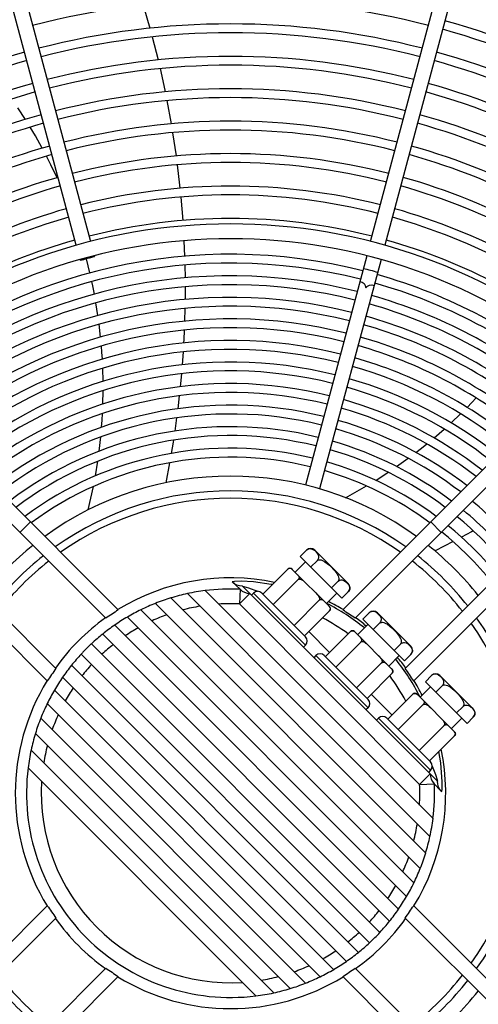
# Model space of a CAD drawing. Header units: centimetres. Extents: x -92429 to 178773, y 2337 to 428125.
# Tile 105 of 138: x 162467 to 162482, y 9409 to 9440. Entities that reach past the tile are written whole.
import ezdxf

# ---------------------------------------------------------------- set-up
doc = ezdxf.new("R2010")
doc.units = ezdxf.units.CM
doc.header["$LTSCALE"] = 50
doc.layers.add('WL_urządzenia', color=1, linetype='Continuous')

msp = doc.modelspace()

# ---------------------------------------------------------------- linework, layer by layer
at = {"layer": 'WL_urządzenia', "color": 1, "linetype": 'Continuous'}
for p, q in [((162468.853, 9433.122, 2170), (162464.966, 9447.628, 2170)), ((162465.413, 9447.748, 2170), (162469.3, 9433.242, 2170)), ((162478.113, 9433.242, 2170), (162482, 9447.748, 2170)), ((162482.448, 9447.628, 2170), (162478.561, 9433.122, 2170)), ((162470.172, 9421.665, 2170), (162446.143, 9445.694, 2170)), ((162501.27, 9445.694, 2170), (162477.241, 9421.665, 2170)), ((162445.816, 9445.366, 2170), (162469.781, 9421.4, 2170)), ((162477.632, 9421.4, 2170), (162501.598, 9445.366, 2170)), ((162468.208, 9419.827, 2170), (162444.242, 9443.793, 2170)), ((162503.171, 9443.793, 2170), (162479.205, 9419.827, 2170)), ((162443.915, 9443.465, 2170), (162467.943, 9419.437, 2170)), ((162479.47, 9419.437, 2170), (162503.498, 9443.465, 2170)), ((162470.957, 9440.667, 2170), (162471.167, 9439.945, 2170)), ((162471.241, 9439.673, 2170), (162471.425, 9438.947, 2170)), ((162471.49, 9438.674, 2170), (162471.576, 9438.287, 2170)), ((162471.576, 9438.287, 2170), (162471.649, 9437.945, 2170)), ((162471.704, 9437.671, 2170), (162471.839, 9436.939, 2170)), ((162467.254, 9437.079, 2170), (162467.013, 9437.448, 2170)), ((162467.567, 9436.564, 2170), (162467.406, 9436.835, 2170)), ((162467.786, 9436.175, 2170), (162467.567, 9436.564, 2170)), ((162471.884, 9436.664, 2170), (162471.886, 9436.655, 2170)), ((162471.886, 9436.655, 2170), (162471.994, 9435.93, 2170)), ((162468.059, 9435.648, 2170), (162467.919, 9435.924, 2170)), ((162468.251, 9435.248, 2170), (162468.059, 9435.648, 2170)), ((162472.031, 9435.654, 2170), (162472.105, 9435.017, 2170)), ((162472.105, 9435.017, 2170), (162472.116, 9434.917, 2170)), ((162472.143, 9434.64, 2170), (162472.204, 9433.902, 2170)), ((162472.242, 9433.268, 2170), (162472.262, 9432.78, 2170)), ((162469.42, 9432.794, 2170), (162469.426, 9432.771, 2170)), ((162477.993, 9432.794, 2170), (162476.062, 9425.587, 2170)), ((162468.979, 9432.651, 2170), (162468.972, 9432.674, 2170)), ((162469.282, 9432.253, 2170), (162469.171, 9432.694, 2170)), ((162472.27, 9432.501, 2170), (162472.277, 9432.101, 2170)), ((162478.441, 9432.674, 2170), (162476.509, 9425.467, 2170)), ((162469.371, 9431.852, 2170), (162469.343, 9431.982, 2170)), ((162469.423, 9431.59, 2170), (162469.371, 9431.852, 2170)), ((162472.279, 9431.822, 2170), (162472.279, 9431.758, 2170)), ((162472.279, 9431.758, 2170), (162472.277, 9431.421, 2170)), ((162469.535, 9430.918, 2170), (162469.472, 9431.315, 2170)), ((162472.273, 9431.141, 2170), (162472.262, 9430.739, 2170)), ((162469.619, 9430.238, 2170), (162469.573, 9430.64, 2170)), ((162472.251, 9430.458, 2170), (162472.237, 9430.152, 2170)), ((162469.66, 9429.762, 2170), (162469.646, 9429.956, 2170)), ((162472.237, 9430.152, 2170), (162472.232, 9430.054, 2170)), ((162469.674, 9429.548, 2170), (162469.66, 9429.762, 2170)), ((162472.215, 9429.773, 2170), (162472.186, 9429.368, 2170)), ((162469.699, 9428.847, 2170), (162469.688, 9429.262, 2170)), ((162472.162, 9429.085, 2170), (162472.124, 9428.678, 2170)), ((162469.692, 9428.134, 2170), (162469.7, 9428.556, 2170)), ((162472.094, 9428.394, 2170), (162472.046, 9427.985, 2170)), ((162481.149, 9428.029, 2170), (162481.299, 9428.183, 2170)), ((162481.299, 9428.183, 2170), (162481.433, 9428.324, 2170)), ((162469.667, 9427.625, 2170), (162469.679, 9427.837, 2170)), ((162480.645, 9427.542, 2170), (162480.946, 9427.828, 2170)), ((162469.651, 9427.404, 2170), (162469.667, 9427.625, 2170)), ((162472.009, 9427.699, 2170), (162471.951, 9427.286, 2170)), ((162480.11, 9427.07, 2170), (162480.43, 9427.347, 2170)), ((162469.574, 9426.654, 2170), (162469.624, 9427.099, 2170)), ((162471.898, 9426.94, 2170), (162471.839, 9426.581, 2170)), ((162471.908, 9426.998, 2170), (162471.898, 9426.94, 2170)), ((162479.715, 9426.748, 2170), (162479.881, 9426.881, 2170)), ((162479.541, 9426.612, 2170), (162479.715, 9426.748, 2170)), ((162469.454, 9425.874, 2170), (162469.53, 9426.338, 2170)), ((162471.788, 9426.289, 2170), (162471.667, 9425.658, 2170)), ((162478.931, 9426.168, 2170), (162479.296, 9426.428, 2170)), ((162478.273, 9425.735, 2170), (162478.668, 9425.989, 2170)), ((162469.225, 9424.804, 2170), (162469.392, 9425.544, 2170)), ((162477.324, 9425.189, 2170), (162477.985, 9425.56, 2170)), ((162467.41, 9424.427, 2170), (162467.082, 9424.099, 2170)), ((162480.331, 9424.099, 2170), (162480.003, 9424.427, 2170)), ((162481.292, 9424.122, 2170), (162480.972, 9423.948, 2170)), ((162481.343, 9424.151, 2170), (162481.292, 9424.122, 2170)), ((162480.711, 9423.809, 2170), (162480.139, 9423.516, 2170)), ((162475.902, 9423.341, 2170), (162476.099, 9423.538, 2170)), ((162476.099, 9423.538, 2170), (162476.115, 9423.552, 2170)), ((162476.115, 9423.552, 2170), (162476.132, 9423.564, 2170)), ((162476.132, 9423.564, 2170), (162476.154, 9423.576, 2170)), ((162476.154, 9423.576, 2170), (162476.175, 9423.583, 2170)), ((162476.175, 9423.583, 2170), (162476.206, 9423.589, 2170)), ((162476.206, 9423.589, 2170), (162476.233, 9423.588, 2170)), ((162476.233, 9423.588, 2170), (162476.279, 9423.576, 2170)), ((162476.279, 9423.576, 2170), (162476.319, 9423.554, 2170)), ((162476.319, 9423.554, 2170), (162476.355, 9423.527, 2170)), ((162476.355, 9423.527, 2170), (162476.387, 9423.498, 2170)), ((162477.41, 9422.489, 2170), (162476.361, 9423.538, 2170)), ((162476.387, 9423.498, 2170), (162476.416, 9423.466, 2170)), ((162476.416, 9423.466, 2170), (162476.443, 9423.431, 2170)), ((162476.443, 9423.431, 2170), (162476.465, 9423.39, 2170)), ((162476.066, 9423.178, 2170), (162475.739, 9422.85, 2170)), ((162477.213, 9422.03, 2170), (162475.902, 9423.341, 2170)), ((162476.23, 9423.014, 2170), (162476.427, 9423.21, 2170)), ((162476.441, 9423.226, 2170), (162476.427, 9423.21, 2170)), ((162476.427, 9423.21, 2170), (162476.444, 9423.224, 2170)), ((162476.453, 9423.243, 2170), (162476.441, 9423.226, 2170)), ((162476.444, 9423.224, 2170), (162476.463, 9423.233, 2170)), ((162476.464, 9423.265, 2170), (162476.453, 9423.243, 2170)), ((162476.463, 9423.233, 2170), (162476.49, 9423.239, 2170)), ((162476.472, 9423.286, 2170), (162476.464, 9423.265, 2170)), ((162476.465, 9423.39, 2170), (162476.477, 9423.344, 2170)), ((162476.477, 9423.317, 2170), (162476.472, 9423.286, 2170)), ((162476.477, 9423.344, 2170), (162476.477, 9423.317, 2170)), ((162476.49, 9423.239, 2170), (162476.518, 9423.24, 2170)), ((162476.518, 9423.24, 2170), (162476.561, 9423.233, 2170)), ((162476.561, 9423.233, 2170), (162476.603, 9423.218, 2170)), ((162476.603, 9423.218, 2170), (162476.678, 9423.177, 2170)), ((162476.678, 9423.177, 2170), (162476.749, 9423.125, 2170)), ((162476.749, 9423.125, 2170), (162476.816, 9423.066, 2170)), ((162474.723, 9422.162, 2170), (162475.509, 9422.948, 2170)), ((162475.509, 9422.948, 2170), (162475.516, 9422.954, 2170)), ((162475.516, 9422.954, 2170), (162475.523, 9422.96, 2170)), ((162475.523, 9422.96, 2170), (162475.532, 9422.965, 2170)), ((162475.532, 9422.965, 2170), (162475.541, 9422.969, 2170)), ((162475.541, 9422.969, 2170), (162475.553, 9422.972, 2170)), ((162475.553, 9422.972, 2170), (162475.564, 9422.974, 2170)), ((162475.564, 9422.974, 2170), (162475.579, 9422.974, 2170)), ((162475.579, 9422.974, 2170), (162475.593, 9422.972, 2170)), ((162475.593, 9422.972, 2170), (162475.616, 9422.963, 2170)), ((162475.616, 9422.963, 2170), (162475.636, 9422.95, 2170)), ((162475.636, 9422.95, 2170), (162475.658, 9422.93, 2170)), ((162475.64, 9422.948, 2170), (162476.82, 9421.768, 2170)), ((162476.816, 9423.066, 2170), (162476.878, 9423.006, 2170)), ((162476.878, 9423.006, 2170), (162476.938, 9422.944, 2170)), ((162476.938, 9422.944, 2170), (162476.997, 9422.877, 2170)), ((162476.997, 9422.877, 2170), (162477.049, 9422.806, 2170)), ((162477.049, 9422.806, 2170), (162477.09, 9422.731, 2170)), ((162473.764, 9422.55, 2170), (162473.758, 9422.544, 2170)), ((162473.758, 9422.544, 2170), (162474.007, 9422.312, 2170)), ((162473.827, 9422.559, 2170), (162473.764, 9422.55, 2170)), ((162474.036, 9422.564, 2170), (162473.827, 9422.559, 2170)), ((162474.43, 9422.543, 2170), (162474.036, 9422.564, 2170)), ((162474.982, 9422.466, 2170), (162474.43, 9422.543, 2170)), ((162475.05, 9421.834, 2170), (162475.837, 9422.62, 2170)), ((162475.819, 9422.77, 2170), (162475.839, 9422.747, 2170)), ((162475.843, 9422.627, 2170), (162475.837, 9422.62, 2170)), ((162475.837, 9422.62, 2170), (162475.844, 9422.626, 2170)), ((162475.839, 9422.747, 2170), (162475.852, 9422.727, 2170)), ((162475.848, 9422.634, 2170), (162475.843, 9422.627, 2170)), ((162475.844, 9422.626, 2170), (162475.852, 9422.631, 2170)), ((162475.854, 9422.643, 2170), (162475.848, 9422.634, 2170)), ((162475.852, 9422.727, 2170), (162475.86, 9422.704, 2170)), ((162475.852, 9422.631, 2170), (162475.863, 9422.634, 2170)), ((162475.858, 9422.652, 2170), (162475.854, 9422.643, 2170)), ((162475.861, 9422.664, 2170), (162475.858, 9422.652, 2170)), ((162475.86, 9422.704, 2170), (162475.863, 9422.69, 2170)), ((162475.863, 9422.675, 2170), (162475.861, 9422.664, 2170)), ((162475.863, 9422.69, 2170), (162475.863, 9422.675, 2170)), ((162475.863, 9422.634, 2170), (162475.874, 9422.636, 2170)), ((162475.874, 9422.636, 2170), (162475.89, 9422.635, 2170)), ((162475.89, 9422.635, 2170), (162475.905, 9422.632, 2170)), ((162475.905, 9422.632, 2170), (162475.929, 9422.624, 2170)), ((162475.929, 9422.624, 2170), (162475.951, 9422.614, 2170)), ((162475.951, 9422.614, 2170), (162475.989, 9422.589, 2170)), ((162475.989, 9422.589, 2170), (162476.025, 9422.56, 2170)), ((162476.025, 9422.56, 2170), (162476.07, 9422.519, 2170)), ((162476.886, 9422.358, 2170), (162477.082, 9422.555, 2170)), ((162477.096, 9422.572, 2170), (162477.082, 9422.555, 2170)), ((162477.082, 9422.555, 2170), (162477.098, 9422.569, 2170)), ((162477.09, 9422.731, 2170), (162477.105, 9422.689, 2170)), ((162477.105, 9422.591, 2170), (162477.096, 9422.572, 2170)), ((162477.098, 9422.569, 2170), (162477.115, 9422.581, 2170)), ((162477.105, 9422.689, 2170), (162477.112, 9422.646, 2170)), ((162477.111, 9422.618, 2170), (162477.105, 9422.591, 2170)), ((162477.112, 9422.646, 2170), (162477.111, 9422.618, 2170)), ((162477.115, 9422.581, 2170), (162477.137, 9422.592, 2170)), ((162477.137, 9422.592, 2170), (162477.158, 9422.6, 2170)), ((162477.158, 9422.6, 2170), (162477.189, 9422.605, 2170)), ((162477.189, 9422.605, 2170), (162477.217, 9422.605, 2170)), ((162477.217, 9422.605, 2170), (162477.262, 9422.593, 2170)), ((162477.262, 9422.593, 2170), (162477.303, 9422.571, 2170)), ((162477.303, 9422.571, 2170), (162477.338, 9422.544, 2170)), ((162477.338, 9422.544, 2170), (162477.37, 9422.515, 2170)), ((162477.37, 9422.515, 2170), (162477.399, 9422.483, 2170)), ((162472.909, 9422.271, 2170), (162480.076, 9415.104, 2170)), ((162474.007, 9422.312, 2170), (162473.985, 9421.85, 2170)), ((162474.082, 9422.409, 2170), (162474.085, 9422.412, 2170)), ((162480.214, 9416.277, 2170), (162474.082, 9422.409, 2170)), ((162474.085, 9422.412, 2170), (162474.127, 9422.404, 2170)), ((162474.127, 9422.404, 2170), (162474.271, 9422.36, 2170)), ((162474.271, 9422.36, 2170), (162474.551, 9422.254, 2170)), ((162474.428, 9422.194, 2170), (162474.362, 9422.129, 2170)), ((162476.066, 9420.556, 2170), (162474.428, 9422.194, 2170)), ((162474.551, 9422.254, 2170), (162474.564, 9422.249, 2170)), ((162474.689, 9422.195, 2170), (162474.735, 9422.175, 2170)), ((162476.066, 9420.818, 2170), (162474.69, 9422.194, 2170)), ((162475.02, 9422.459, 2170), (162474.982, 9422.466, 2170)), ((162476.391, 9422.198, 2170), (162476.432, 9422.153, 2170)), ((162477.05, 9422.194, 2170), (162476.722, 9421.867, 2170)), ((162477.213, 9422.03, 2170), (162477.41, 9422.227, 2170)), ((162477.399, 9422.483, 2170), (162477.426, 9422.447, 2170)), ((162477.424, 9422.243, 2170), (162477.41, 9422.227, 2170)), ((162477.436, 9422.26, 2170), (162477.424, 9422.243, 2170)), ((162477.426, 9422.447, 2170), (162477.448, 9422.407, 2170)), ((162477.448, 9422.282, 2170), (162477.436, 9422.26, 2170)), ((162477.448, 9422.407, 2170), (162477.46, 9422.361, 2170)), ((162477.455, 9422.303, 2170), (162477.448, 9422.282, 2170)), ((162477.461, 9422.334, 2170), (162477.455, 9422.303, 2170)), ((162477.46, 9422.361, 2170), (162477.461, 9422.334, 2170)), ((162471.829, 9422.04, 2170), (162479.845, 9414.024, 2170)), ((162479.98, 9414.544, 2170), (162472.349, 9422.175, 2170)), ((162474.313, 9422.178, 2170), (162473.985, 9421.85, 2170)), ((162475.706, 9421.178, 2170), (162476.492, 9421.965, 2170)), ((162476.432, 9422.153, 2170), (162476.461, 9422.117, 2170)), ((162476.461, 9422.117, 2170), (162476.486, 9422.079, 2170)), ((162476.486, 9422.079, 2170), (162476.496, 9422.057, 2170)), ((162476.498, 9421.972, 2170), (162476.492, 9421.965, 2170)), ((162476.492, 9421.965, 2170), (162476.499, 9421.971, 2170)), ((162476.496, 9422.057, 2170), (162476.504, 9422.033, 2170)), ((162476.503, 9421.98, 2170), (162476.498, 9421.972, 2170)), ((162476.499, 9421.971, 2170), (162476.506, 9421.976, 2170)), ((162476.506, 9421.991, 2170), (162476.503, 9421.98, 2170)), ((162476.504, 9422.033, 2170), (162476.507, 9422.018, 2170)), ((162476.508, 9422.002, 2170), (162476.506, 9421.991, 2170)), ((162476.506, 9421.976, 2170), (162476.515, 9421.982, 2170)), ((162476.507, 9422.018, 2170), (162476.508, 9422.002, 2170)), ((162476.515, 9421.982, 2170), (162476.524, 9421.986, 2170)), ((162476.524, 9421.986, 2170), (162476.536, 9421.989, 2170)), ((162476.536, 9421.989, 2170), (162476.547, 9421.991, 2170)), ((162476.547, 9421.991, 2170), (162476.562, 9421.991, 2170)), ((162476.562, 9421.991, 2170), (162476.576, 9421.988, 2170)), ((162476.576, 9421.988, 2170), (162476.599, 9421.98, 2170)), ((162476.599, 9421.98, 2170), (162476.619, 9421.967, 2170)), ((162476.619, 9421.967, 2170), (162476.642, 9421.947, 2170)), ((162470.889, 9421.669, 2170), (162479.474, 9413.084, 2170)), ((162479.675, 9413.539, 2170), (162471.344, 9421.87, 2170)), ((162473.985, 9421.85, 2170), (162479.655, 9416.181, 2170)), ((162476.034, 9420.851, 2170), (162476.82, 9421.637, 2170)), ((162476.802, 9421.786, 2170), (162476.822, 9421.764, 2170)), ((162476.82, 9421.768, 2170), (162476.82, 9421.768, 2170)), ((162476.826, 9421.644, 2170), (162476.82, 9421.637, 2170)), ((162476.822, 9421.764, 2170), (162476.835, 9421.744, 2170)), ((162476.832, 9421.651, 2170), (162476.826, 9421.644, 2170)), ((162476.837, 9421.66, 2170), (162476.832, 9421.651, 2170)), ((162476.835, 9421.744, 2170), (162476.844, 9421.721, 2170)), ((162476.841, 9421.669, 2170), (162476.837, 9421.66, 2170)), ((162476.844, 9421.681, 2170), (162476.841, 9421.669, 2170)), ((162476.844, 9421.721, 2170), (162476.846, 9421.707, 2170)), ((162476.846, 9421.692, 2170), (162476.844, 9421.681, 2170)), ((162476.846, 9421.707, 2170), (162476.846, 9421.692, 2170)), ((162477.869, 9421.375, 2170), (162478.066, 9421.572, 2170)), ((162478.066, 9421.572, 2170), (162478.081, 9421.586, 2170)), ((162478.081, 9421.586, 2170), (162478.098, 9421.598, 2170)), ((162478.098, 9421.598, 2170), (162478.12, 9421.609, 2170)), ((162478.12, 9421.609, 2170), (162478.141, 9421.617, 2170)), ((162478.141, 9421.617, 2170), (162478.172, 9421.622, 2170)), ((162478.172, 9421.622, 2170), (162478.2, 9421.622, 2170)), ((162478.2, 9421.622, 2170), (162478.245, 9421.61, 2170)), ((162478.245, 9421.61, 2170), (162478.286, 9421.588, 2170)), ((162478.286, 9421.588, 2170), (162478.322, 9421.561, 2170)), ((162479.377, 9420.523, 2170), (162478.328, 9421.572, 2170)), ((162479.245, 9412.657, 2170), (162470.462, 9421.44, 2170)), ((162479.18, 9420.064, 2170), (162477.869, 9421.375, 2170)), ((162478.322, 9421.561, 2170), (162478.353, 9421.531, 2170)), ((162478.353, 9421.531, 2170), (162478.382, 9421.5, 2170)), ((162478.382, 9421.5, 2170), (162478.41, 9421.464, 2170)), ((162478.407, 9421.26, 2170), (162478.393, 9421.244, 2170)), ((162478.393, 9421.244, 2170), (162478.41, 9421.257, 2170)), ((162478.419, 9421.277, 2170), (162478.407, 9421.26, 2170)), ((162478.41, 9421.464, 2170), (162478.431, 9421.424, 2170)), ((162478.41, 9421.257, 2170), (162478.429, 9421.267, 2170)), ((162478.431, 9421.298, 2170), (162478.419, 9421.277, 2170)), ((162478.429, 9421.267, 2170), (162478.456, 9421.273, 2170)), ((162478.431, 9421.424, 2170), (162478.443, 9421.378, 2170)), ((162478.438, 9421.319, 2170), (162478.431, 9421.298, 2170)), ((162478.444, 9421.35, 2170), (162478.438, 9421.319, 2170)), ((162478.443, 9421.378, 2170), (162478.444, 9421.35, 2170)), ((162478.456, 9421.273, 2170), (162478.484, 9421.274, 2170)), ((162478.484, 9421.274, 2170), (162478.528, 9421.266, 2170)), ((162478.528, 9421.266, 2170), (162478.57, 9421.252, 2170)), ((162470.062, 9421.185, 2170), (162478.99, 9412.257, 2170)), ((162476.82, 9420.326, 2170), (162476.165, 9420.982, 2170)), ((162476.689, 9420.195, 2170), (162477.476, 9420.982, 2170)), ((162477.476, 9420.982, 2170), (162477.482, 9420.988, 2170)), ((162477.482, 9420.988, 2170), (162477.49, 9420.993, 2170)), ((162477.49, 9420.993, 2170), (162477.499, 9420.998, 2170)), ((162477.499, 9420.998, 2170), (162477.508, 9421.002, 2170)), ((162477.508, 9421.002, 2170), (162477.519, 9421.006, 2170)), ((162477.519, 9421.006, 2170), (162477.53, 9421.008, 2170)), ((162477.53, 9421.008, 2170), (162477.545, 9421.008, 2170)), ((162477.545, 9421.008, 2170), (162477.559, 9421.005, 2170)), ((162477.559, 9421.005, 2170), (162477.582, 9420.997, 2170)), ((162477.582, 9420.997, 2170), (162477.602, 9420.984, 2170)), ((162477.602, 9420.984, 2170), (162477.625, 9420.964, 2170)), ((162477.607, 9420.982, 2170), (162478.786, 9419.802, 2170)), ((162478.033, 9421.211, 2170), (162477.705, 9420.883, 2170)), ((162478.197, 9421.047, 2170), (162478.393, 9421.244, 2170)), ((162478.57, 9421.252, 2170), (162478.644, 9421.211, 2170)), ((162478.644, 9421.211, 2170), (162478.715, 9421.158, 2170)), ((162478.715, 9421.158, 2170), (162478.783, 9421.099, 2170)), ((162478.783, 9421.099, 2170), (162478.845, 9421.04, 2170)), ((162478.845, 9421.04, 2170), (162478.904, 9420.978, 2170)), ((162478.904, 9420.978, 2170), (162478.963, 9420.911, 2170)), ((162478.71, 9411.881, 2170), (162469.686, 9420.905, 2170)), ((162477.017, 9419.867, 2170), (162477.803, 9420.654, 2170)), ((162477.785, 9420.803, 2170), (162477.805, 9420.78, 2170)), ((162477.81, 9420.661, 2170), (162477.803, 9420.654, 2170)), ((162477.803, 9420.654, 2170), (162477.811, 9420.66, 2170)), ((162477.805, 9420.78, 2170), (162477.818, 9420.76, 2170)), ((162477.815, 9420.668, 2170), (162477.81, 9420.661, 2170)), ((162477.811, 9420.66, 2170), (162477.819, 9420.664, 2170)), ((162477.82, 9420.677, 2170), (162477.815, 9420.668, 2170)), ((162477.818, 9420.76, 2170), (162477.827, 9420.738, 2170)), ((162477.819, 9420.664, 2170), (162477.83, 9420.668, 2170)), ((162477.824, 9420.686, 2170), (162477.82, 9420.677, 2170)), ((162477.828, 9420.697, 2170), (162477.824, 9420.686, 2170)), ((162477.827, 9420.738, 2170), (162477.829, 9420.724, 2170)), ((162477.829, 9420.708, 2170), (162477.828, 9420.697, 2170)), ((162477.829, 9420.724, 2170), (162477.829, 9420.708, 2170)), ((162477.83, 9420.668, 2170), (162477.841, 9420.669, 2170)), ((162477.841, 9420.669, 2170), (162477.857, 9420.668, 2170)), ((162477.857, 9420.668, 2170), (162477.872, 9420.666, 2170)), ((162477.872, 9420.666, 2170), (162477.895, 9420.658, 2170)), ((162477.895, 9420.658, 2170), (162477.917, 9420.647, 2170)), ((162477.917, 9420.647, 2170), (162477.956, 9420.623, 2170)), ((162478.963, 9420.911, 2170), (162479.016, 9420.839, 2170)), ((162479.016, 9420.839, 2170), (162479.057, 9420.765, 2170)), ((162479.057, 9420.765, 2170), (162479.071, 9420.723, 2170)), ((162479.071, 9420.723, 2170), (162479.079, 9420.679, 2170)), ((162479.078, 9420.651, 2170), (162479.071, 9420.624, 2170)), ((162479.079, 9420.679, 2170), (162479.078, 9420.651, 2170)), ((162479.124, 9420.633, 2170), (162479.155, 9420.639, 2170)), ((162479.155, 9420.639, 2170), (162479.183, 9420.638, 2170)), ((162479.183, 9420.638, 2170), (162479.229, 9420.626, 2170)), ((162469.085, 9420.356, 2170), (162469.252, 9420.523, 2170)), ((162469.335, 9420.601, 2170), (162478.406, 9411.53, 2170)), ((162476.066, 9420.556, 2170), (162476.001, 9420.49, 2170)), ((162477.956, 9420.623, 2170), (162477.992, 9420.594, 2170)), ((162477.992, 9420.594, 2170), (162478.036, 9420.552, 2170)), ((162478.852, 9420.392, 2170), (162479.049, 9420.588, 2170)), ((162479.062, 9420.605, 2170), (162479.049, 9420.588, 2170)), ((162479.049, 9420.588, 2170), (162479.065, 9420.603, 2170)), ((162479.071, 9420.624, 2170), (162479.062, 9420.605, 2170)), ((162479.065, 9420.603, 2170), (162479.082, 9420.614, 2170)), ((162479.082, 9420.614, 2170), (162479.103, 9420.626, 2170)), ((162479.103, 9420.626, 2170), (162479.124, 9420.633, 2170)), ((162479.229, 9420.626, 2170), (162479.269, 9420.605, 2170)), ((162479.269, 9420.605, 2170), (162479.305, 9420.577, 2170)), ((162479.305, 9420.577, 2170), (162479.336, 9420.548, 2170)), ((162479.336, 9420.548, 2170), (162479.366, 9420.517, 2170)), ((162479.366, 9420.517, 2170), (162479.393, 9420.481, 2170)), ((162479.393, 9420.481, 2170), (162479.415, 9420.44, 2170)), ((162479.422, 9420.336, 2170), (162479.414, 9420.315, 2170)), ((162479.415, 9420.44, 2170), (162479.426, 9420.395, 2170)), ((162479.427, 9420.367, 2170), (162479.422, 9420.336, 2170)), ((162479.426, 9420.395, 2170), (162479.427, 9420.367, 2170)), ((162478.078, 9411.202, 2170), (162469.007, 9420.274, 2170)), ((162476.394, 9420.228, 2170), (162476.328, 9420.162, 2170)), ((162478.033, 9418.589, 2170), (162476.394, 9420.228, 2170)), ((162478.033, 9418.851, 2170), (162476.656, 9420.228, 2170)), ((162478.357, 9420.231, 2170), (162478.399, 9420.187, 2170)), ((162478.399, 9420.187, 2170), (162478.428, 9420.151, 2170)), ((162478.428, 9420.151, 2170), (162478.452, 9420.112, 2170)), ((162478.452, 9420.112, 2170), (162478.463, 9420.09, 2170)), ((162478.463, 9420.09, 2170), (162478.471, 9420.067, 2170)), ((162478.473, 9420.025, 2170), (162478.469, 9420.014, 2170)), ((162478.471, 9420.067, 2170), (162478.473, 9420.052, 2170)), ((162478.473, 9420.052, 2170), (162478.474, 9420.036, 2170)), ((162478.474, 9420.036, 2170), (162478.473, 9420.025, 2170)), ((162478.482, 9420.015, 2170), (162478.491, 9420.019, 2170)), ((162478.491, 9420.019, 2170), (162478.502, 9420.023, 2170)), ((162478.502, 9420.023, 2170), (162478.513, 9420.024, 2170)), ((162478.513, 9420.024, 2170), (162478.529, 9420.024, 2170)), ((162478.529, 9420.024, 2170), (162478.543, 9420.022, 2170)), ((162478.543, 9420.022, 2170), (162478.565, 9420.013, 2170)), ((162479.016, 9420.228, 2170), (162478.688, 9419.9, 2170)), ((162479.18, 9420.064, 2170), (162479.377, 9420.261, 2170)), ((162479.391, 9420.277, 2170), (162479.377, 9420.261, 2170)), ((162479.403, 9420.293, 2170), (162479.391, 9420.277, 2170)), ((162479.414, 9420.315, 2170), (162479.403, 9420.293, 2170)), ((162468.703, 9419.922, 2170), (162477.727, 9410.898, 2170)), ((162477.672, 9419.212, 2170), (162478.459, 9419.998, 2170)), ((162478.465, 9420.006, 2170), (162478.459, 9419.998, 2170)), ((162478.459, 9419.998, 2170), (162478.466, 9420.005, 2170)), ((162478.469, 9420.014, 2170), (162478.465, 9420.006, 2170)), ((162478.466, 9420.005, 2170), (162478.473, 9420.01, 2170)), ((162478.473, 9420.01, 2170), (162478.482, 9420.015, 2170)), ((162478.565, 9420.013, 2170), (162478.585, 9420, 2170)), ((162478.585, 9420, 2170), (162478.608, 9419.98, 2170)), ((162478.769, 9419.82, 2170), (162478.789, 9419.797, 2170)), ((162478.787, 9419.802, 2170), (162478.787, 9419.802, 2170)), ((162478.789, 9419.797, 2170), (162478.801, 9419.777, 2170)), ((162478.801, 9419.777, 2170), (162478.81, 9419.754, 2170)), ((162478.811, 9419.714, 2170), (162478.807, 9419.703, 2170)), ((162478.81, 9419.754, 2170), (162478.813, 9419.74, 2170)), ((162478.813, 9419.725, 2170), (162478.811, 9419.714, 2170)), ((162478.813, 9419.74, 2170), (162478.813, 9419.725, 2170)), ((162477.351, 9410.618, 2170), (162468.423, 9419.546, 2170)), ((162478, 9418.884, 2170), (162478.787, 9419.671, 2170)), ((162478.793, 9419.678, 2170), (162478.787, 9419.671, 2170)), ((162478.798, 9419.685, 2170), (162478.793, 9419.678, 2170)), ((162478.803, 9419.694, 2170), (162478.798, 9419.685, 2170)), ((162478.807, 9419.703, 2170), (162478.803, 9419.694, 2170)), ((162479.835, 9419.408, 2170), (162480.032, 9419.605, 2170)), ((162481.146, 9418.098, 2170), (162479.835, 9419.408, 2170)), ((162480.032, 9419.605, 2170), (162480.048, 9419.619, 2170)), ((162480.048, 9419.619, 2170), (162480.065, 9419.631, 2170)), ((162480.065, 9419.631, 2170), (162480.087, 9419.643, 2170)), ((162480.087, 9419.643, 2170), (162480.108, 9419.65, 2170)), ((162480.108, 9419.65, 2170), (162480.138, 9419.656, 2170)), ((162480.138, 9419.656, 2170), (162480.166, 9419.655, 2170)), ((162480.166, 9419.655, 2170), (162480.212, 9419.643, 2170)), ((162480.212, 9419.643, 2170), (162480.252, 9419.621, 2170)), ((162480.252, 9419.621, 2170), (162480.288, 9419.594, 2170)), ((162480.288, 9419.594, 2170), (162480.32, 9419.565, 2170)), ((162481.343, 9418.556, 2170), (162480.294, 9419.605, 2170)), ((162480.32, 9419.565, 2170), (162480.349, 9419.533, 2170)), ((162480.349, 9419.533, 2170), (162480.376, 9419.498, 2170)), ((162480.376, 9419.498, 2170), (162480.398, 9419.457, 2170)), ((162480.398, 9419.457, 2170), (162480.41, 9419.412, 2170)), ((162480.41, 9419.412, 2170), (162480.41, 9419.384, 2170)), ((162468.168, 9419.146, 2170), (162476.951, 9410.363, 2170)), ((162479.999, 9419.245, 2170), (162479.671, 9418.917, 2170)), ((162480.163, 9419.081, 2170), (162480.36, 9419.277, 2170)), ((162480.374, 9419.293, 2170), (162480.36, 9419.277, 2170)), ((162480.36, 9419.277, 2170), (162480.377, 9419.291, 2170)), ((162480.386, 9419.31, 2170), (162480.374, 9419.293, 2170)), ((162480.377, 9419.291, 2170), (162480.396, 9419.3, 2170)), ((162480.397, 9419.332, 2170), (162480.386, 9419.31, 2170)), ((162480.396, 9419.3, 2170), (162480.423, 9419.306, 2170)), ((162480.405, 9419.353, 2170), (162480.397, 9419.332, 2170)), ((162480.41, 9419.384, 2170), (162480.405, 9419.353, 2170)), ((162480.423, 9419.306, 2170), (162480.45, 9419.307, 2170)), ((162480.45, 9419.307, 2170), (162480.494, 9419.3, 2170)), ((162480.494, 9419.3, 2170), (162480.536, 9419.285, 2170)), ((162480.536, 9419.285, 2170), (162480.611, 9419.244, 2170)), ((162480.611, 9419.244, 2170), (162480.682, 9419.192, 2170)), ((162480.682, 9419.192, 2170), (162480.749, 9419.133, 2170)), ((162480.749, 9419.133, 2170), (162480.811, 9419.073, 2170)), ((162478.787, 9418.36, 2170), (162478.131, 9419.015, 2170)), ((162478.655, 9418.229, 2170), (162479.442, 9419.015, 2170)), ((162479.442, 9419.015, 2170), (162479.449, 9419.021, 2170)), ((162479.449, 9419.021, 2170), (162479.456, 9419.027, 2170)), ((162479.456, 9419.027, 2170), (162479.465, 9419.032, 2170)), ((162479.465, 9419.032, 2170), (162479.474, 9419.036, 2170)), ((162479.474, 9419.036, 2170), (162479.486, 9419.039, 2170)), ((162479.486, 9419.039, 2170), (162479.496, 9419.041, 2170)), ((162479.496, 9419.041, 2170), (162479.512, 9419.041, 2170)), ((162479.512, 9419.041, 2170), (162479.526, 9419.039, 2170)), ((162479.526, 9419.039, 2170), (162479.548, 9419.03, 2170)), ((162479.548, 9419.03, 2170), (162479.568, 9419.017, 2170)), ((162479.568, 9419.017, 2170), (162479.591, 9418.997, 2170)), ((162480.753, 9417.835, 2170), (162479.573, 9419.015, 2170)), ((162479.752, 9418.837, 2170), (162479.772, 9418.814, 2170)), ((162479.772, 9418.814, 2170), (162479.785, 9418.794, 2170)), ((162479.785, 9418.794, 2170), (162479.793, 9418.771, 2170)), ((162480.811, 9419.073, 2170), (162480.871, 9419.012, 2170)), ((162480.871, 9419.012, 2170), (162480.93, 9418.944, 2170)), ((162480.93, 9418.944, 2170), (162480.982, 9418.873, 2170)), ((162480.982, 9418.873, 2170), (162481.023, 9418.798, 2170)), ((162481.023, 9418.798, 2170), (162481.038, 9418.756, 2170)), ((162476.524, 9410.134, 2170), (162467.939, 9418.719, 2170)), ((162478.033, 9418.589, 2170), (162477.967, 9418.524, 2170)), ((162478.983, 9417.901, 2170), (162479.77, 9418.687, 2170)), ((162479.776, 9418.694, 2170), (162479.77, 9418.687, 2170)), ((162479.77, 9418.687, 2170), (162479.777, 9418.693, 2170)), ((162479.781, 9418.702, 2170), (162479.776, 9418.694, 2170)), ((162479.777, 9418.693, 2170), (162479.785, 9418.698, 2170)), ((162479.787, 9418.711, 2170), (162479.781, 9418.702, 2170)), ((162479.785, 9418.698, 2170), (162479.796, 9418.701, 2170)), ((162479.791, 9418.719, 2170), (162479.787, 9418.711, 2170)), ((162479.794, 9418.731, 2170), (162479.791, 9418.719, 2170)), ((162479.793, 9418.771, 2170), (162479.796, 9418.757, 2170)), ((162479.796, 9418.742, 2170), (162479.794, 9418.731, 2170)), ((162479.796, 9418.757, 2170), (162479.796, 9418.742, 2170)), ((162479.796, 9418.701, 2170), (162479.807, 9418.703, 2170)), ((162479.807, 9418.703, 2170), (162479.823, 9418.702, 2170)), ((162479.823, 9418.702, 2170), (162479.838, 9418.699, 2170)), ((162479.838, 9418.699, 2170), (162479.862, 9418.691, 2170)), ((162479.862, 9418.691, 2170), (162479.884, 9418.681, 2170)), ((162479.884, 9418.681, 2170), (162479.922, 9418.657, 2170)), ((162479.922, 9418.657, 2170), (162479.958, 9418.627, 2170)), ((162479.958, 9418.627, 2170), (162480.003, 9418.586, 2170)), ((162480.819, 9418.425, 2170), (162481.015, 9418.622, 2170)), ((162481.029, 9418.639, 2170), (162481.015, 9418.622, 2170)), ((162481.015, 9418.622, 2170), (162481.031, 9418.636, 2170)), ((162481.038, 9418.658, 2170), (162481.029, 9418.639, 2170)), ((162481.031, 9418.636, 2170), (162481.048, 9418.648, 2170)), ((162481.038, 9418.756, 2170), (162481.045, 9418.713, 2170)), ((162481.044, 9418.685, 2170), (162481.038, 9418.658, 2170)), ((162481.045, 9418.713, 2170), (162481.044, 9418.685, 2170)), ((162481.048, 9418.648, 2170), (162481.07, 9418.659, 2170)), ((162481.07, 9418.659, 2170), (162481.091, 9418.667, 2170)), ((162481.091, 9418.667, 2170), (162481.122, 9418.672, 2170)), ((162481.122, 9418.672, 2170), (162481.149, 9418.672, 2170)), ((162481.149, 9418.672, 2170), (162481.195, 9418.66, 2170)), ((162481.195, 9418.66, 2170), (162481.235, 9418.638, 2170)), ((162481.235, 9418.638, 2170), (162481.271, 9418.611, 2170)), ((162481.271, 9418.611, 2170), (162481.303, 9418.582, 2170)), ((162481.303, 9418.582, 2170), (162481.332, 9418.55, 2170)), ((162481.332, 9418.55, 2170), (162481.359, 9418.514, 2170)), ((162481.359, 9418.514, 2170), (162481.381, 9418.474, 2170)), ((162481.381, 9418.474, 2170), (162481.393, 9418.428, 2170)), ((162467.738, 9418.264, 2170), (162476.069, 9409.934, 2170)), ((162478.361, 9418.261, 2170), (162478.295, 9418.196, 2170)), ((162479.999, 9416.623, 2170), (162478.361, 9418.261, 2170)), ((162479.999, 9416.885, 2170), (162478.623, 9418.261, 2170)), ((162480.324, 9418.265, 2170), (162480.365, 9418.221, 2170)), ((162480.365, 9418.221, 2170), (162480.394, 9418.184, 2170)), ((162480.394, 9418.184, 2170), (162480.419, 9418.146, 2170)), ((162480.982, 9418.261, 2170), (162480.655, 9417.934, 2170)), ((162481.146, 9418.098, 2170), (162481.343, 9418.294, 2170)), ((162481.357, 9418.31, 2170), (162481.343, 9418.294, 2170)), ((162481.369, 9418.327, 2170), (162481.357, 9418.31, 2170)), ((162481.38, 9418.349, 2170), (162481.369, 9418.327, 2170)), ((162481.388, 9418.37, 2170), (162481.38, 9418.349, 2170)), ((162481.394, 9418.401, 2170), (162481.388, 9418.37, 2170)), ((162481.393, 9418.428, 2170), (162481.394, 9418.401, 2170)), ((162479.639, 9417.245, 2170), (162480.425, 9418.032, 2170)), ((162480.419, 9418.146, 2170), (162480.429, 9418.124, 2170)), ((162480.431, 9418.039, 2170), (162480.425, 9418.032, 2170)), ((162480.425, 9418.032, 2170), (162480.432, 9418.038, 2170)), ((162480.429, 9418.124, 2170), (162480.437, 9418.101, 2170)), ((162480.436, 9418.047, 2170), (162480.431, 9418.039, 2170)), ((162480.432, 9418.038, 2170), (162480.439, 9418.044, 2170)), ((162480.439, 9418.058, 2170), (162480.436, 9418.047, 2170)), ((162480.437, 9418.101, 2170), (162480.44, 9418.085, 2170)), ((162480.44, 9418.069, 2170), (162480.439, 9418.058, 2170)), ((162480.439, 9418.044, 2170), (162480.448, 9418.049, 2170)), ((162480.44, 9418.085, 2170), (162480.44, 9418.069, 2170)), ((162480.448, 9418.049, 2170), (162480.457, 9418.053, 2170)), ((162480.457, 9418.053, 2170), (162480.469, 9418.056, 2170)), ((162480.469, 9418.056, 2170), (162480.48, 9418.058, 2170)), ((162480.48, 9418.058, 2170), (162480.495, 9418.058, 2170)), ((162480.495, 9418.058, 2170), (162480.509, 9418.056, 2170)), ((162480.509, 9418.056, 2170), (162480.532, 9418.047, 2170)), ((162480.532, 9418.047, 2170), (162480.552, 9418.034, 2170)), ((162480.552, 9418.034, 2170), (162480.574, 9418.014, 2170)), ((162480.735, 9417.853, 2170), (162480.755, 9417.831, 2170)), ((162475.584, 9409.764, 2170), (162467.568, 9417.779, 2170)), ((162479.966, 9416.918, 2170), (162480.753, 9417.704, 2170)), ((162480.759, 9417.711, 2170), (162480.753, 9417.704, 2170)), ((162480.755, 9417.831, 2170), (162480.768, 9417.811, 2170)), ((162480.765, 9417.718, 2170), (162480.759, 9417.711, 2170)), ((162480.77, 9417.727, 2170), (162480.765, 9417.718, 2170)), ((162480.768, 9417.811, 2170), (162480.777, 9417.788, 2170)), ((162480.774, 9417.736, 2170), (162480.77, 9417.727, 2170)), ((162480.777, 9417.748, 2170), (162480.774, 9417.736, 2170)), ((162480.777, 9417.788, 2170), (162480.779, 9417.774, 2170)), ((162480.779, 9417.759, 2170), (162480.777, 9417.748, 2170)), ((162480.779, 9417.774, 2170), (162480.779, 9417.759, 2170)), ((162467.433, 9417.259, 2170), (162475.064, 9409.628, 2170)), ((162479.979, 9416.931, 2170), (162479.988, 9416.911, 2170)), ((162480.323, 9416.854, 2170), (162480.263, 9417.215, 2170)), ((162474.504, 9409.533, 2170), (162467.337, 9416.699, 2170)), ((162479.999, 9416.623, 2170), (162479.934, 9416.557, 2170)), ((162479.988, 9416.911, 2170), (162480, 9416.884, 2170)), ((162480.054, 9416.758, 2170), (162480.157, 9416.487, 2170)), ((162480.369, 9416.26, 2170), (162480.323, 9416.854, 2170)), ((162479.655, 9416.181, 2170), (162479.983, 9416.508, 2170)), ((162480.157, 9416.487, 2170), (162480.207, 9416.327, 2170)), ((162480.207, 9416.327, 2170), (162480.214, 9416.277, 2170)), ((162479.655, 9416.181, 2170), (162480.117, 9416.202, 2170)), ((162480.117, 9416.202, 2170), (162480.327, 9415.977, 2170)), ((162480.349, 9415.953, 2170), (162480.364, 9416.029, 2170)), ((162480.364, 9416.029, 2170), (162480.369, 9416.26, 2170)), ((162480.327, 9415.977, 2170), (162480.349, 9415.953, 2170)), ((162467.943, 9412.367, 2170), (162443.915, 9388.338, 2170)), ((162503.498, 9388.338, 2170), (162479.47, 9412.367, 2170)), ((162444.242, 9388.011, 2170), (162468.208, 9411.977, 2170)), ((162479.205, 9411.977, 2170), (162503.171, 9388.011, 2170)), ((162469.781, 9410.403, 2170), (162445.816, 9386.437, 2170)), ((162446.143, 9386.11, 2170), (162470.172, 9410.138, 2170)), ((162477.241, 9410.138, 2170), (162501.27, 9386.11, 2170)), ((162501.598, 9386.437, 2170), (162477.632, 9410.403, 2170))]:
    msp.add_line(p, q, dxfattribs=at)
for points in [[(162468.979, 9432.651, 0.037253), (162469.2, 9432.719, 0.037253), (162469.426, 9432.771)], [(162469.426, 9432.771, 0.037253), (162469.205, 9432.703)], [(162469.205, 9432.703, 0.037253), (162468.979, 9432.651)], [(162477.887, 9432.398, 0.037253), (162478.113, 9432.346, 0.037253), (162478.334, 9432.278)], [(162477.775, 9431.981, -0.374287), (162477.964, 9431.79, -0.374287), (162478.223, 9431.861)], [(162474.082, 9422.409, -0.197558), (162473.758, 9422.544)], [(162474.007, 9422.312, 0.187455), (162474.313, 9422.178)], [(162470.172, 9421.665, -0.016414), (162469.781, 9421.4)], [(162477.632, 9421.4, -0.016414), (162477.241, 9421.665)], [(162468.208, 9419.827, -0.016414), (162467.943, 9419.437)], [(162479.47, 9419.437, -0.016414), (162479.205, 9419.827)], [(162479.983, 9416.508, 0.187455), (162480.117, 9416.202)], [(162480.349, 9415.953, -0.197558), (162480.214, 9416.277)], [(162467.943, 9412.367, -0.016414), (162468.208, 9411.977)], [(162479.205, 9411.977, -0.016414), (162479.47, 9412.367)], [(162469.781, 9410.403, -0.016414), (162470.172, 9410.138)], [(162477.241, 9410.138, -0.016414), (162477.632, 9410.403)]]:
    msp.add_lwpolyline(points, format="xyb", dxfattribs=at)
for centre, radius, start, end in [((162473.707, 9415.902, 2170), 47.277, 49.4416, 40.5584), ((162473.707, 9415.902, 2170), 42.566, 47.9961, 42.0039), ((162473.707, 9415.902, 2170), 42.222, 48.0205, 41.9795), ((162473.707, 9415.902, 2170), 42.012, 48.0356, 41.9644), ((162473.707, 9415.902, 2170), 28.994, 48.1157, 74.542), ((162473.707, 9415.902, 2170), 28.253, 48.1975, 74.53), ((162473.707, 9415.902, 2170), 27.975, 48.2293, 74.5253), ((162473.707, 9415.902, 2170), 27.234, 48.3173, 74.5124), ((162473.707, 9415.902, 2170), 26.956, 48.3516, 74.5074), ((162473.707, 9415.902, 2170), 26.215, 48.4464, 74.4935), ((162473.707, 9415.902, 2170), 24.918, 75.5329, 104.4671), ((162473.707, 9415.902, 2170), 25.937, 48.4834, 74.488), ((162473.707, 9415.902, 2170), 25.196, 48.586, 74.473), ((162473.707, 9415.902, 2170), 24.177, 75.5492, 104.4508), ((162473.707, 9415.902, 2170), 24.918, 48.626, 74.4671), ((162473.707, 9415.902, 2170), 23.899, 75.5556, 104.4444), ((162473.707, 9415.902, 2170), 24.177, 105.5492, 131.2627), ((162473.707, 9415.902, 2170), 23.899, 105.5556, 131.2191), ((162473.707, 9415.902, 2170), 23.158, 75.5734, 104.4266), ((162473.707, 9415.902, 2170), 23.899, 48.7809, 74.4444), ((162473.707, 9415.902, 2170), 24.177, 48.7373, 74.4508), ((162473.707, 9415.902, 2170), 22.88, 75.5804, 104.4196), ((162473.707, 9415.902, 2170), 23.158, 105.5734, 131.098), ((162473.707, 9415.902, 2170), 22.139, 75.5998, 104.4002), ((162473.707, 9415.902, 2170), 23.158, 48.902, 74.4266), ((162473.707, 9415.902, 2170), 22.88, 105.5804, 131.0505), ((162473.707, 9415.902, 2170), 21.861, 75.6074, 104.3926), ((162473.707, 9415.902, 2170), 22.88, 48.9495, 74.4196), ((162473.707, 9415.902, 2170), 22.139, 105.5998, 130.9181), ((162473.707, 9415.902, 2170), 22.139, 49.0819, 74.4002), ((162473.707, 9415.902, 2170), 21.861, 105.6074, 130.8661), ((162473.707, 9415.902, 2170), 21.12, 75.6287, 104.3713), ((162473.707, 9415.902, 2170), 20.842, 75.6371, 104.3629), ((162473.707, 9415.902, 2170), 21.861, 49.1339, 74.3926), ((162473.707, 9415.902, 2170), 21.12, 105.6287, 130.7208), ((162473.707, 9415.902, 2170), 21.12, 49.2792, 74.3713), ((162473.707, 9415.902, 2170), 20.842, 105.6371, 130.6636), ((162473.707, 9415.902, 2170), 20.101, 75.6606, 104.3394), ((162473.707, 9415.902, 2170), 20.842, 49.3364, 74.3629), ((162473.707, 9415.902, 2170), 19.823, 75.6699, 104.3301), ((162473.707, 9415.902, 2170), 20.101, 105.6606, 130.5034), ((162473.707, 9415.902, 2170), 20.101, 49.4966, 74.3394), ((162473.707, 9415.902, 2170), 19.823, 105.6699, 130.4402), ((162473.707, 9415.902, 2170), 19.082, 75.6959, 104.3041), ((162473.707, 9415.902, 2170), 19.823, 49.5598, 74.3301), ((162473.707, 9415.902, 2170), 18.804, 75.7062, 104.2938), ((162473.707, 9415.902, 2170), 19.082, 105.6959, 130.2628), ((162473.707, 9415.902, 2170), 19.082, 49.7372, 74.3041), ((162473.707, 9415.902, 2170), 18.804, 105.7062, 130.1926), ((162473.707, 9415.902, 2170), 18.063, 75.7351, 104.2649), ((162473.707, 9415.902, 2170), 18.804, 49.8074, 74.2938), ((162473.707, 9415.902, 2170), 17.891, 50.0533, 129.9467), ((162473.707, 9415.902, 2170), 17.428, 50.1881, 129.8119), ((162473.707, 9415.902, 2170), 18.063, 105.7351, 129.9949), ((162473.707, 9415.902, 2170), 18.063, 50.0051, 74.2649), ((162473.707, 9415.902, 2170), 16.94, 75.7839, 129.6621), ((162473.707, 9415.902, 2170), 16.662, 75.797, 129.5728), ((162473.707, 9415.902, 2170), 16.262, 75.8165, 129.439), ((162473.707, 9415.902, 2170), 16.94, 50.3379, 74.2161), ((162473.707, 9415.902, 2170), 15.984, 75.8307, 129.342), ((162473.707, 9415.902, 2170), 16.662, 50.4272, 74.203), ((162473.707, 9415.902, 2170), 15.585, 75.852, 129.1964), ((162473.707, 9415.902, 2170), 16.262, 50.561, 74.1835), ((162473.707, 9415.902, 2170), 15.307, 75.8675, 129.0906), ((162473.707, 9415.902, 2170), 15.984, 50.658, 74.1693), ((162473.707, 9415.902, 2170), 15.585, 50.8036, 74.148), ((162473.707, 9415.902, 2170), 14.907, 75.8908, 128.9317), ((162473.707, 9415.902, 2170), 15.307, 50.9094, 74.1325), ((162473.707, 9415.902, 2170), 14.629, 75.9077, 128.8158), ((162473.707, 9415.902, 2170), 14.907, 51.0683, 74.1092), ((162473.707, 9415.902, 2170), 14.23, 75.9332, 128.6415), ((162473.707, 9415.902, 2170), 14.629, 51.1842, 74.0923), ((162473.707, 9415.902, 2170), 13.951, 75.9518, 128.5142), ((162473.707, 9415.902, 2170), 13.552, 75.9799, 128.3222), ((162473.707, 9415.902, 2170), 13.951, 51.4858, 74.0482), ((162473.707, 9415.902, 2170), 14.23, 51.3585, 74.0668), ((162473.707, 9415.902, 2170), 13.274, 76.0004, 128.1816), ((162473.707, 9415.902, 2170), 12.874, 76.0314, 127.969), ((162473.707, 9415.902, 2170), 13.552, 51.6778, 74.0201), ((162473.707, 9415.902, 2170), 12.596, 76.0542, 127.8129), ((162473.707, 9415.902, 2170), 13.274, 51.8184, 73.9996), ((162473.707, 9415.902, 2170), 12.197, 76.0887, 127.5762), ((162473.707, 9415.902, 2170), 12.874, 52.031, 73.9686), ((162473.707, 9415.902, 2170), 11.919, 76.1141, 127.402), ((162473.707, 9415.902, 2170), 12.596, 52.1871, 73.9458), ((162473.707, 9415.902, 2170), 12.197, 52.4238, 73.9113), ((162473.707, 9415.902, 2170), 11.519, 76.1528, 127.1369), ((162473.707, 9415.902, 2170), 11.241, 76.1813, 126.9411), ((162473.707, 9415.902, 2170), 11.919, 52.598, 73.8858), ((162473.707, 9415.902, 2170), 11.519, 52.8631, 73.8472), ((162473.707, 9415.902, 2170), 10.842, 76.2249, 126.642), ((162473.707, 9415.902, 2170), 11.241, 53.0589, 73.8187), ((162473.707, 9415.902, 2170), 10.563, 76.2571, 126.4203), ((162473.707, 9415.902, 2170), 10.842, 53.358, 73.7751), ((162473.707, 9415.902, 2170), 10.563, 53.5797, 73.7429), ((162473.707, 9415.902, 2170), 9.967, 54.0971, 125.9029), ((162473.707, 9415.902, 2170), 9.504, 54.5449, 125.4551), ((162473.707, 9415.902, 2170), 9.27, 54.7878, 125.2122), ((162473.707, 9415.902, 2170), 11.919, 39.6446, 50.3554), ((162473.707, 9415.902, 2170), 11.519, 39.4583, 50.5417), ((162473.707, 9415.902, 2170), 11.241, 39.3208, 50.6792), ((162473.707, 9415.902, 2170), 10.563, 38.9552, 51.0448), ((162473.707, 9415.902, 2170), 10.842, 39.1108, 50.8892), ((162473.707, 9415.902, 2170), 9.967, 128.5921, 141.4079), ((162476.23, 9423.407, 2170), 0.185, 45, 135), ((162473.707, 9415.902, 2170), 9.967, 38.5921, 51.4079), ((162473.707, 9415.902, 2170), 9.504, 128.2782, 141.7218), ((162473.707, 9415.902, 2170), 9.27, 128.1079, 141.8921), ((162473.707, 9415.902, 2170), 9.27, 38.1079, 51.8921), ((162473.707, 9415.902, 2170), 9.504, 38.2782, 51.7218), ((162475.575, 9422.883, 2170), 0.0927, 45, 135), ((162473.707, 9415.902, 2170), 6.77, 78.2112, 121.539), ((162473.707, 9415.902, 2170), 6.419, 97.1365, 102.2092), ((162473.707, 9415.902, 2170), 6.418, 87.3153, 97.1289), ((162474.559, 9422.063, 2170), 0.185, 45, 135), ((162477.279, 9422.358, 2170), 0.185, 315, 45), ((162473.707, 9415.902, 2170), 6.419, 107.007, 111.5996), ((162473.707, 9415.902, 2170), 6.418, 102.2029, 107.0018), ((162473.707, 9415.902, 2170), 6.77, 58.461, 62.9445), ((162473.707, 9415.902, 2170), 6.419, 116.0378, 120.3606), ((162473.707, 9415.902, 2170), 6.418, 111.5954, 116.0345), ((162473.707, 9415.902, 2170), 5.955, 99.2833, 104.6062), ((162473.707, 9415.902, 2170), 5.955, 87.3153, 93.5769), ((162473.707, 9415.902, 2170), 6.688, 50.9672, 63.1724), ((162476.755, 9421.703, 2170), 0.0927, 315, 45), ((162478.197, 9421.44, 2170), 0.185, 45, 135), ((162473.707, 9415.902, 2170), 6.77, 125.5424, 144.4576), ((162473.707, 9415.902, 2170), 6.418, 120.3581, 124.5979), ((162473.707, 9415.902, 2170), 5.955, 109.6527, 114.4964), ((162473.707, 9415.902, 2170), 6.225, 53.5644, 62.3281), ((162473.707, 9415.902, 2170), 6.77, 50.8946, 54.4576), ((162473.707, 9415.902, 2170), 9.504, 324.5449, 35.4551), ((162473.707, 9415.902, 2170), 6.419, 124.5997, 128.7818), ((162473.707, 9415.902, 2170), 5.955, 119.1911, 123.7791), ((162477.541, 9420.916, 2170), 0.0927, 45, 135), ((162473.707, 9415.902, 2170), 9.27, 324.7878, 35.2122), ((162473.707, 9415.902, 2170), 6.418, 128.7808, 132.9305), ((162475.935, 9420.687, 2170), 0.185, 315, 45), ((162473.707, 9415.902, 2170), 6.419, 136.0564, 137.0691), ((162473.707, 9415.902, 2170), 6.419, 132.9309, 133.9436), ((162473.707, 9415.902, 2170), 5.955, 128.2951, 132.7696), ((162479.245, 9420.392, 2170), 0.185, 315, 45), ((162473.707, 9415.902, 2170), 6.418, 137.0695, 141.2192), ((162476.525, 9420.097, 2170), 0.185, 45, 135), ((162473.707, 9415.902, 2170), 6.688, 26.8276, 39.0328), ((162473.707, 9415.902, 2170), 6.77, 35.5424, 39.1054), ((162473.707, 9415.902, 2170), 6.419, 141.2182, 145.4003), ((162473.707, 9415.902, 2170), 5.955, 137.2304, 141.7049), ((162478.721, 9419.736, 2170), 0.0927, 315, 45), ((162473.707, 9415.902, 2170), 6.77, 148.461, 211.539), ((162473.707, 9415.902, 2170), 6.418, 145.4021, 149.6419), ((162473.707, 9415.902, 2170), 6.225, 27.6719, 36.4356), ((162473.707, 9415.902, 2170), 6.77, 27.0555, 31.539), ((162480.163, 9419.474, 2170), 0.185, 45, 135), ((162473.707, 9415.902, 2170), 6.419, 149.6394, 153.9622), ((162473.707, 9415.902, 2170), 5.955, 146.2209, 150.8089), ((162477.902, 9418.72, 2170), 0.185, 315, 45), ((162479.508, 9418.95, 2170), 0.0927, 45, 135), ((162473.707, 9415.902, 2170), 6.418, 153.9655, 158.4046), ((162481.212, 9418.425, 2170), 0.185, 315, 45), ((162473.707, 9415.902, 2170), 6.419, 158.4004, 162.993), ((162473.707, 9415.902, 2170), 5.955, 155.5036, 160.3473), ((162478.492, 9418.13, 2170), 0.185, 45, 135), ((162473.707, 9415.902, 2170), 6.418, 162.9982, 167.7971), ((162480.687, 9417.77, 2170), 0.0927, 315, 45), ((162473.707, 9415.902, 2170), 6.419, 167.7908, 172.8635), ((162473.707, 9415.902, 2170), 5.955, 165.3938, 170.7167), ((162473.707, 9415.902, 2170), 6.77, 328.461, 11.7888), ((162473.707, 9415.902, 2170), 6.418, 172.8711, 277.1289), ((162479.868, 9416.754, 2170), 0.185, 315, 45), ((162473.707, 9415.902, 2170), 5.955, 176.4231, 273.5769), ((162473.707, 9415.902, 2170), 5.955, 356.4231, 2.6847), ((162473.707, 9415.902, 2170), 6.418, 352.8711, 2.6847), ((162473.707, 9415.902, 2170), 6.419, 347.7908, 352.8635), ((162473.707, 9415.902, 2170), 5.955, 345.3938, 350.7167), ((162473.707, 9415.902, 2170), 6.418, 342.9982, 347.7971), ((162473.707, 9415.902, 2170), 5.955, 335.5036, 340.3473), ((162473.707, 9415.902, 2170), 6.419, 338.4004, 342.993), ((162473.707, 9415.902, 2170), 6.418, 333.9655, 338.4046), ((162473.707, 9415.902, 2170), 5.955, 326.2209, 330.8089), ((162473.707, 9415.902, 2170), 6.419, 329.6394, 333.9622), ((162473.707, 9415.902, 2170), 6.418, 325.4021, 329.6419), ((162473.707, 9415.902, 2170), 5.955, 317.2304, 321.7049), ((162473.707, 9415.902, 2170), 6.419, 321.2182, 325.4003), ((162473.707, 9415.902, 2170), 6.77, 215.5424, 234.4576), ((162473.707, 9415.902, 2170), 6.77, 305.5424, 324.4576), ((162473.707, 9415.902, 2170), 6.418, 317.0695, 321.2192), ((162473.707, 9415.902, 2170), 5.955, 308.2951, 312.7696), ((162473.707, 9415.902, 2170), 6.419, 312.9309, 317.0691), ((162473.707, 9415.902, 2170), 6.418, 308.7808, 312.9305), ((162473.707, 9415.902, 2170), 5.955, 299.1911, 303.7791), ((162473.707, 9415.902, 2170), 6.419, 304.5997, 308.7818), ((162473.707, 9415.902, 2170), 5.955, 289.6527, 294.4964), ((162473.707, 9415.902, 2170), 6.418, 300.3581, 304.5979), ((162473.707, 9415.902, 2170), 9.27, 218.1079, 231.8921), ((162473.707, 9415.902, 2170), 6.77, 238.461, 301.539), ((162473.707, 9415.902, 2170), 5.955, 279.2833, 284.6062), ((162473.707, 9415.902, 2170), 6.418, 291.5954, 296.0345), ((162473.707, 9415.902, 2170), 6.419, 296.0378, 300.3606), ((162473.707, 9415.902, 2170), 9.27, 308.1079, 321.8921), ((162473.707, 9415.902, 2170), 9.504, 218.2782, 231.7218), ((162473.707, 9415.902, 2170), 6.419, 287.007, 291.5996), ((162473.707, 9415.902, 2170), 9.504, 308.2782, 321.7218), ((162473.707, 9415.902, 2170), 9.967, 218.5921, 231.4079), ((162473.707, 9415.902, 2170), 6.419, 277.1365, 282.2092), ((162473.707, 9415.902, 2170), 6.418, 282.2029, 287.0018), ((162473.707, 9415.902, 2170), 9.967, 308.5921, 321.4079)]:
    msp.add_arc(centre, radius, start, end, dxfattribs=at)

doc.saveas('drawing.dxf')
